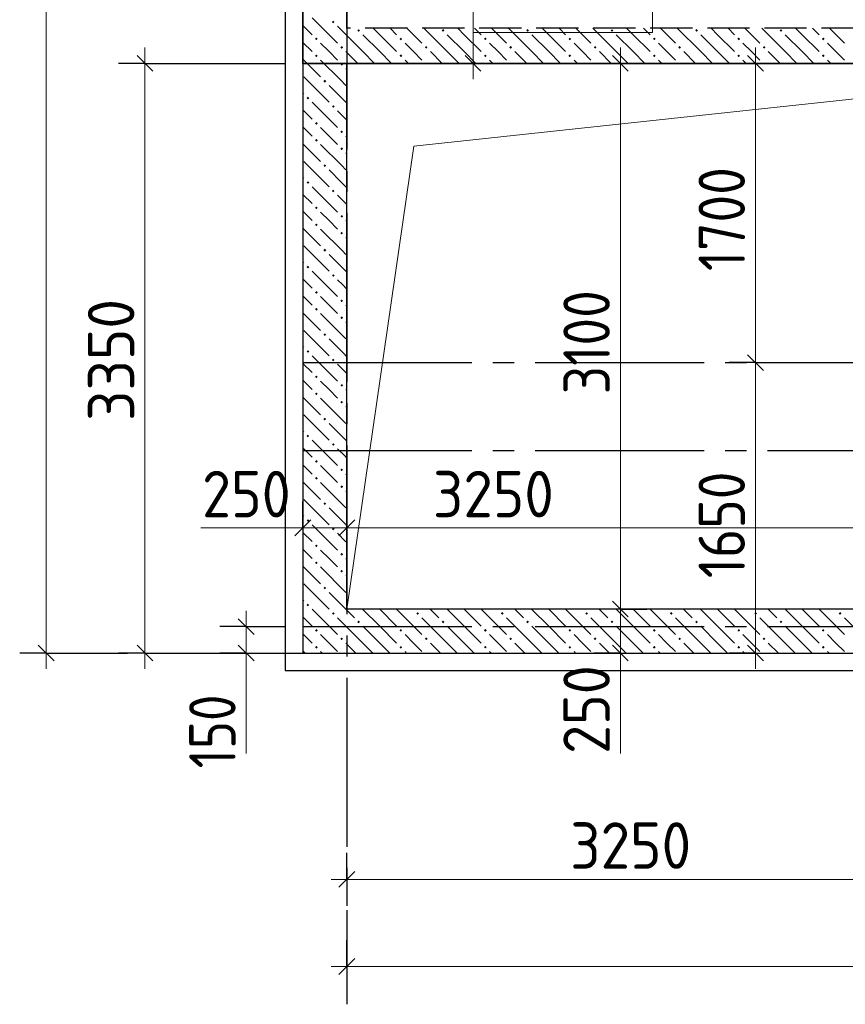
# Model space of a CAD drawing. Header units: millimetres. Extents: x 0 to 50400, y 0 to 35640.
# Tile 3 of 19: x 7406 to 12097, y 8317 to 13910. Entities that reach past the tile are written whole.
import ezdxf

# ---------------------------------------------------------------- set-up
doc = ezdxf.new("R2010")
doc.units = ezdxf.units.MM
doc.linetypes.add('______2', pattern=[324, 240, -84])
doc.linetypes.add('______5', pattern=[1320, 960, -120, 120, -120])
for name, color, linetype, lineweight in [('Standard', 7, 'Continuous', 25), ('ЖБ Перекрытие верхний уровень', 7, 'Continuous', 35), ('ЖБ Стена верхний уровень', 7, 'Continuous', 35), ('Общий01', 7, 'Continuous', 13), ('Примечания', 7, 'Continuous', 13), ('Размерная линия_ общее', 7, 'Continuous', 13)]:
    doc.layers.add(name, color=color, linetype=linetype, lineweight=lineweight)
doc.layers.add('Оси', color=7, linetype='______5', true_color=0x656565)
doc.styles.add('ISOCPEUR', font='txt')

msp = doc.modelspace()

# ---------------------------------------------------------------- hatches: boundary and pattern name
at = {"layer": 'ЖБ Стена верхний уровень', "linetype": 'Continuous', "lineweight": 18, "transparency": 33554687}
for points in [[(9179.8, 13897.3), (9187.6, 13905.1), (9195.4, 13897.3), (9187.6, 13889.5)], [(9323.8, 13849.3), (9331.6, 13857.1), (9339.4, 13849.3), (9331.6, 13841.5)], [(9803.8, 13849.3), (9811.6, 13857.1), (9819.4, 13849.3), (9811.6, 13841.5)], [(10283.8, 13849.3), (10291.6, 13857.1), (10299.4, 13849.3), (10291.6, 13841.5)], [(10763.8, 13849.3), (10771.6, 13857.1), (10779.4, 13849.3), (10771.6, 13841.5)], [(11243.8, 13849.3), (11251.6, 13857.1), (11259.4, 13849.3), (11251.6, 13841.5)], [(11723.8, 13849.3), (11731.6, 13857.1), (11739.4, 13849.3), (11731.6, 13841.5)], [(9083.8, 13801.3), (9091.6, 13809.1), (9099.4, 13801.3), (9091.6, 13793.5)], [(9227.8, 13753.3), (9235.6, 13761.1), (9243.4, 13753.3), (9235.6, 13745.5)], [(9563.8, 13801.3), (9571.6, 13809.1), (9579.4, 13801.3), (9571.6, 13793.5)], [(9707.8, 13753.3), (9715.6, 13761.1), (9723.4, 13753.3), (9715.6, 13745.5)], [(10043.8, 13801.3), (10051.6, 13809.1), (10059.4, 13801.3), (10051.6, 13793.5)], [(10187.8, 13753.3), (10195.6, 13761.1), (10203.4, 13753.3), (10195.6, 13745.5)], [(10523.8, 13801.3), (10531.6, 13809.1), (10539.4, 13801.3), (10531.6, 13793.5)], [(10667.8, 13753.3), (10675.6, 13761.1), (10683.4, 13753.3), (10675.6, 13745.5)], [(11003.8, 13801.3), (11011.6, 13809.1), (11019.4, 13801.3), (11011.6, 13793.5)], [(11147.8, 13753.3), (11155.6, 13761.1), (11163.4, 13753.3), (11155.6, 13745.5)], [(11483.8, 13801.3), (11491.6, 13809.1), (11499.4, 13801.3), (11491.6, 13793.5)], [(11627.8, 13753.3), (11635.6, 13761.1), (11643.4, 13753.3), (11635.6, 13745.5)], [(11963.8, 13801.3), (11971.6, 13809.1), (11979.4, 13801.3), (11971.6, 13793.5)], [(9083.8, 13705.3), (9091.6, 13713.1), (9099.4, 13705.3), (9091.6, 13697.5)], [(9563.8, 13705.3), (9571.6, 13713.1), (9579.4, 13705.3), (9571.6, 13697.5)], [(10043.8, 13705.3), (10051.6, 13713.1), (10059.4, 13705.3), (10051.6, 13697.5)], [(10523.8, 13705.3), (10531.6, 13713.1), (10539.4, 13705.3), (10531.6, 13697.5)], [(11003.8, 13705.3), (11011.6, 13713.1), (11019.4, 13705.3), (11011.6, 13697.5)], [(11483.8, 13705.3), (11491.6, 13713.1), (11499.4, 13705.3), (11491.6, 13697.5)], [(11963.8, 13705.3), (11971.6, 13713.1), (11979.4, 13705.3), (11971.6, 13697.5)], [(9227.8, 13657.3), (9235.6, 13665.1), (9243.4, 13657.3), (9235.6, 13649.5)], [(9712.9, 13662.4), (9715.6, 13665.1), (9718.3, 13662.4)], [(10192.9, 13662.4), (10195.6, 13665.1), (10198.3, 13662.4)], [(10672.9, 13662.4), (10675.6, 13665.1), (10678.3, 13662.4)], [(11152.9, 13662.4), (11155.6, 13665.1), (11158.3, 13662.4)], [(11632.9, 13662.4), (11635.6, 13665.1), (11638.3, 13662.4)], [(9131.8, 13561.3), (9139.6, 13569.1), (9147.4, 13561.3), (9139.6, 13553.5)], [(9035.8, 13465.3), (9043.6, 13473.1), (9051.4, 13465.3), (9043.6, 13457.5)], [(9179.8, 13417.3), (9187.6, 13425.1), (9195.4, 13417.3), (9187.6, 13409.5)], [(9083.8, 13321.3), (9091.6, 13329.1), (9099.4, 13321.3), (9091.6, 13313.5)], [(9083.8, 13225.3), (9091.6, 13233.1), (9099.4, 13225.3), (9091.6, 13217.5)], [(9131.8, 13081.3), (9139.6, 13089.1), (9147.4, 13081.3), (9139.6, 13073.5)], [(9035.8, 12985.3), (9043.6, 12993.1), (9051.4, 12985.3), (9043.6, 12977.5)], [(9179.8, 12937.3), (9187.6, 12945.1), (9195.4, 12937.3), (9187.6, 12929.5)], [(9083.8, 12841.3), (9091.6, 12849.1), (9099.4, 12841.3), (9091.6, 12833.5)], [(9083.8, 12745.3), (9091.6, 12753.1), (9099.4, 12745.3), (9091.6, 12737.5)], [(9131.8, 12601.3), (9139.6, 12609.1), (9147.4, 12601.3), (9139.6, 12593.5)], [(9035.8, 12505.3), (9043.6, 12513.1), (9051.4, 12505.3), (9043.6, 12497.5)], [(9179.8, 12457.3), (9187.6, 12465.1), (9195.4, 12457.3), (9187.6, 12449.5)], [(9083.8, 12361.3), (9091.6, 12369.1), (9099.4, 12361.3), (9091.6, 12353.5)], [(9083.8, 12265.3), (9091.6, 12273.1), (9099.4, 12265.3), (9091.6, 12257.5)], [(9227.8, 12217.3), (9235.6, 12225.1), (9243.4, 12217.3), (9235.6, 12209.5)], [(9131.8, 12121.3), (9139.6, 12129.1), (9147.4, 12121.3), (9139.6, 12113.5)], [(9035.8, 12025.3), (9043.6, 12033.1), (9051.4, 12025.3), (9043.6, 12017.5)], [(9179.8, 11977.3), (9187.6, 11985.1), (9195.4, 11977.3), (9187.6, 11969.5)], [(9083.8, 11881.3), (9091.6, 11889.1), (9099.4, 11881.3), (9091.6, 11873.5)], [(9227.8, 11833.3), (9235.6, 11841.1), (9243.4, 11833.3), (9235.6, 11825.5)], [(9083.8, 11785.3), (9091.6, 11793.1), (9099.4, 11785.3), (9091.6, 11777.5)], [(9227.8, 11737.3), (9235.6, 11745.1), (9243.4, 11737.3), (9235.6, 11729.5)], [(9131.8, 11641.3), (9139.6, 11649.1), (9147.4, 11641.3), (9139.6, 11633.5)], [(9035.8, 11545.3), (9043.6, 11553.1), (9051.4, 11545.3), (9043.6, 11537.5)], [(9179.8, 11497.3), (9187.6, 11505.1), (9195.4, 11497.3), (9187.6, 11489.5)], [(9083.8, 11401.3), (9091.6, 11409.1), (9099.4, 11401.3), (9091.6, 11393.5)], [(9227.8, 11353.3), (9235.6, 11361.1), (9243.4, 11353.3), (9235.6, 11345.5)], [(9083.8, 11305.3), (9091.6, 11313.1), (9099.4, 11305.3), (9091.6, 11297.5)], [(9227.8, 11257.3), (9235.6, 11265.1), (9243.4, 11257.3), (9235.6, 11249.5)], [(9131.8, 11161.3), (9139.6, 11169.1), (9147.4, 11161.3), (9139.6, 11153.5)], [(9035.8, 11065.3), (9043.6, 11073.1), (9051.4, 11065.3), (9043.6, 11057.5)], [(9179.8, 11017.3), (9187.6, 11025.1), (9195.4, 11017.3), (9187.6, 11009.5)], [(9083.8, 10921.3), (9091.6, 10929.1), (9099.4, 10921.3), (9091.6, 10913.5)], [(9227.8, 10873.3), (9235.6, 10881.1), (9243.4, 10873.3), (9235.6, 10865.5)], [(9083.8, 10825.3), (9091.6, 10833.1), (9099.4, 10825.3), (9091.6, 10817.5)], [(9227.8, 10777.3), (9235.6, 10785.1), (9243.4, 10777.3), (9235.6, 10769.5)], [(9131.8, 10681.3), (9139.6, 10689.1), (9147.4, 10681.3), (9139.6, 10673.5)], [(9035.8, 10585.3), (9043.6, 10593.1), (9051.4, 10585.3), (9043.6, 10577.5)], [(9179.8, 10537.3), (9187.6, 10545.1), (9195.4, 10537.3), (9187.6, 10529.5)], [(9659.8, 10537.3), (9667.6, 10545.1), (9675.4, 10537.3), (9667.6, 10529.5)], [(10139.8, 10537.3), (10147.6, 10545.1), (10155.4, 10537.3), (10147.6, 10529.5)], [(10619.8, 10537.3), (10627.6, 10545.1), (10635.4, 10537.3), (10627.6, 10529.5)], [(11099.8, 10537.3), (11107.6, 10545.1), (11115.4, 10537.3), (11107.6, 10529.5)], [(11579.8, 10537.3), (11587.6, 10545.1), (11595.4, 10537.3), (11587.6, 10529.5)], [(12059.8, 10537.3), (12067.6, 10545.1), (12075.4, 10537.3), (12067.6, 10529.5)], [(9323.8, 10489.3), (9331.6, 10497.1), (9339.4, 10489.3), (9331.6, 10481.5)], [(9803.8, 10489.3), (9811.6, 10497.1), (9819.4, 10489.3), (9811.6, 10481.5)], [(10283.8, 10489.3), (10291.6, 10497.1), (10299.4, 10489.3), (10291.6, 10481.5)], [(10763.8, 10489.3), (10771.6, 10497.1), (10779.4, 10489.3), (10771.6, 10481.5)], [(11243.8, 10489.3), (11251.6, 10497.1), (11259.4, 10489.3), (11251.6, 10481.5)], [(11723.8, 10489.3), (11731.6, 10497.1), (11739.4, 10489.3), (11731.6, 10481.5)], [(9083.8, 10441.3), (9091.6, 10449.1), (9099.4, 10441.3), (9091.6, 10433.5)], [(9563.8, 10441.3), (9571.6, 10449.1), (9579.4, 10441.3), (9571.6, 10433.5)], [(10043.8, 10441.3), (10051.6, 10449.1), (10059.4, 10441.3), (10051.6, 10433.5)], [(10523.8, 10441.3), (10531.6, 10449.1), (10539.4, 10441.3), (10531.6, 10433.5)], [(11003.8, 10441.3), (11011.6, 10449.1), (11019.4, 10441.3), (11011.6, 10433.5)], [(11483.8, 10441.3), (11491.6, 10449.1), (11499.4, 10441.3), (11491.6, 10433.5)], [(11963.8, 10441.3), (11971.6, 10449.1), (11979.4, 10441.3), (11971.6, 10433.5)], [(9083.8, 10345.3), (9091.6, 10353.1), (9099.4, 10345.3), (9091.6, 10337.5)], [(9227.8, 10393.3), (9235.6, 10401.1), (9243.4, 10393.3), (9235.6, 10385.5)], [(9563.8, 10345.3), (9571.6, 10353.1), (9579.4, 10345.3), (9571.6, 10337.5)], [(9707.8, 10393.3), (9715.6, 10401.1), (9723.4, 10393.3), (9715.6, 10385.5)], [(10043.8, 10345.3), (10051.6, 10353.1), (10059.4, 10345.3), (10051.6, 10337.5)], [(10187.8, 10393.3), (10195.6, 10401.1), (10203.4, 10393.3), (10195.6, 10385.5)], [(10523.8, 10345.3), (10531.6, 10353.1), (10539.4, 10345.3), (10531.6, 10337.5)], [(10667.8, 10393.3), (10675.6, 10401.1), (10683.4, 10393.3), (10675.6, 10385.5)], [(11003.8, 10345.3), (11011.6, 10353.1), (11019.4, 10345.3), (11011.6, 10337.5)], [(11147.8, 10393.3), (11155.6, 10401.1), (11163.4, 10393.3), (11155.6, 10385.5)], [(11483.8, 10345.3), (11491.6, 10353.1), (11499.4, 10345.3), (11491.6, 10337.5)], [(11627.8, 10393.3), (11635.6, 10401.1), (11643.4, 10393.3), (11635.6, 10385.5)], [(11963.8, 10345.3), (11971.6, 10353.1), (11979.4, 10345.3), (11971.6, 10337.5)]]:
    msp.add_hatch(color=7, dxfattribs=at).paths.add_polyline_path(points, flags=16)
h = msp.add_hatch(color=7, dxfattribs=at)
h.paths.add_polyline_path([(9231.5, 13277), (9231.6, 13269.5), (9235.6, 13265.5), (9243.4, 13273.3), (9235.6, 13281.1)])
h.paths.add_polyline_path([(9231.5, 13277), (9231.6, 13269.5), (9227.8, 13273.3)], flags=16)
h = msp.add_hatch(color=7, dxfattribs=at)
h.paths.add_polyline_path([(9232.6, 13182.1), (9232.7, 13172.4), (9235.6, 13169.5), (9243.4, 13177.3), (9235.6, 13185.1)])
h.paths.add_polyline_path([(9232.6, 13182.1), (9232.7, 13172.4), (9227.8, 13177.3)], flags=16)
h = msp.add_hatch(color=7, dxfattribs=at)
h.paths.add_polyline_path([(9236.9, 12799.8), (9227.8, 12793.3), (9235.6, 12801.1)], flags=16)
h.paths.add_polyline_path([(9236.9, 12799.8), (9237, 12786.9), (9243.4, 12793.3)])
h.paths.add_polyline_path([(9236.9, 12799.8), (9237, 12786.9), (9235.6, 12785.5), (9227.8, 12793.3)], flags=16)
h = msp.add_hatch(color=7, dxfattribs=at)
h.paths.add_polyline_path([(9238, 12702.7), (9227.8, 12697.3), (9235.6, 12705.1)], flags=16)
h.paths.add_polyline_path([(9238, 12702.7), (9238.1, 12692), (9243.4, 12697.3)])
h.paths.add_polyline_path([(9238, 12702.7), (9238.1, 12692), (9235.6, 12689.5), (9227.8, 12697.3)], flags=16)
h = msp.add_hatch(color=7, dxfattribs=at)
h.paths.add_polyline_path([(9242.4, 12314.3), (9227.8, 12313.3), (9235.6, 12321.1)], flags=16)
h.paths.add_polyline_path([(9242.4, 12314.3), (9242.4, 12312.3), (9243.4, 12313.3)])
h.paths.add_polyline_path([(9242.4, 12314.3), (9242.4, 12312.3), (9235.6, 12305.5), (9227.8, 12313.3)], flags=16)

# ---------------------------------------------------------------- linework, layer by layer
at = {"layer": 'Standard', "color": 254, "linetype": 'Continuous', "lineweight": -3, "true_color": 0xc4c4ff, "transparency": 33554687}
msp.add_lwpolyline([(8915.1, 10212.4), (40365.1, 10212.4), (40365.1, 32712.4), (8915.1, 32712.4), (8915.1, 10212.4)], dxfattribs=at)
at = {"layer": 'ЖБ Перекрытие верхний уровень', "color": 7, "linetype": 'Continuous', "lineweight": 35, "transparency": 33554687}
for p, q in [((9015.1, 32612.4), (9015.1, 13662.4)), ((9015.1, 13662.4), (13965.1, 13662.4))]:
    msp.add_line(p, q, dxfattribs=at)
at = {"layer": 'ЖБ Стена верхний уровень', "color": 251, "linetype": '______2', "lineweight": -3, "true_color": 0x656565, "transparency": 33554687}
for p, q in [((9015.1, 18862.4), (9015.1, 10312.4)), ((9265.1, 13862.4), (9265.1, 18862.4)), ((15765.1, 13862.4), (9265.1, 13862.4)), ((9265.1, 13662.4), (15565.1, 13662.4)), ((9265.1, 10562.4), (9265.1, 13662.4)), ((15565.1, 10562.4), (9265.1, 10562.4)), ((9015.1, 10312.4), (9265.1, 10312.4)), ((9265.1, 10312.4), (40165.1, 10312.4))]:
    msp.add_line(p, q, dxfattribs=at)
at = {"layer": 'ЖБ Стена верхний уровень', "color": 9, "linetype": 'Continuous', "lineweight": 18, "true_color": 0xc7c7c7, "transparency": 33554687}
for p, q in [((9015.1, 13877.8), (9067.6, 13825.3)), ((9067.6, 13921.3), (9211.6, 13777.3)), ((9355.6, 13729.3), (9265.1, 13819.8)), ((9355.6, 13825.3), (9451.6, 13729.3)), ((9451.6, 13825.3), (9414.5, 13862.4)), ((9451.6, 13825.3), (9547.6, 13729.3)), ((9510.5, 13862.4), (9547.6, 13825.3)), ((9606.5, 13862.4), (9691.6, 13777.3)), ((9835.6, 13729.3), (9702.5, 13862.4)), ((9835.6, 13825.3), (9931.6, 13729.3)), ((9931.6, 13825.3), (9894.5, 13862.4)), ((9931.6, 13825.3), (10027.6, 13729.3)), ((9990.5, 13862.4), (10027.6, 13825.3)), ((10086.5, 13862.4), (10171.6, 13777.3)), ((10315.6, 13729.3), (10182.5, 13862.4)), ((10315.6, 13825.3), (10411.6, 13729.3)), ((10411.6, 13825.3), (10374.5, 13862.4)), ((10411.6, 13825.3), (10507.6, 13729.3)), ((10470.5, 13862.4), (10507.6, 13825.3)), ((10566.5, 13862.4), (10651.6, 13777.3)), ((10795.6, 13729.3), (10662.5, 13862.4)), ((10795.6, 13825.3), (10891.6, 13729.3)), ((10891.6, 13825.3), (10854.5, 13862.4)), ((10891.6, 13825.3), (10987.6, 13729.3)), ((10950.5, 13862.4), (10987.6, 13825.3)), ((11046.5, 13862.4), (11131.6, 13777.3)), ((11275.6, 13729.3), (11142.5, 13862.4)), ((11275.6, 13825.3), (11371.6, 13729.3)), ((11371.6, 13825.3), (11334.5, 13862.4)), ((11371.6, 13825.3), (11467.6, 13729.3)), ((11430.5, 13862.4), (11467.6, 13825.3)), ((11526.5, 13862.4), (11611.6, 13777.3)), ((11755.6, 13729.3), (11622.5, 13862.4)), ((11755.6, 13825.3), (11851.6, 13729.3)), ((11851.6, 13825.3), (11814.5, 13862.4)), ((11851.6, 13825.3), (11947.6, 13729.3)), ((11910.5, 13862.4), (11947.6, 13825.3)), ((12006.5, 13862.4), (12091.6, 13777.3)), ((9015.1, 13781.8), (9067.6, 13729.3)), ((9163.6, 13729.3), (9115.6, 13777.3)), ((9643.6, 13729.3), (9595.6, 13777.3)), ((10123.6, 13729.3), (10075.6, 13777.3)), ((10603.6, 13729.3), (10555.6, 13777.3)), ((11083.6, 13729.3), (11035.6, 13777.3)), ((11563.6, 13729.3), (11515.6, 13777.3)), ((12043.6, 13729.3), (11995.6, 13777.3)), ((9211.6, 13681.3), (9163.6, 13729.3)), ((9259.6, 13729.3), (9265.1, 13723.8)), ((9265.1, 13723.8), (9326.5, 13662.4)), ((9355.6, 13729.3), (9422.5, 13662.4)), ((9451.6, 13729.3), (9518.5, 13662.4)), ((9691.6, 13681.3), (9643.6, 13729.3)), ((9739.6, 13729.3), (9806.5, 13662.4)), ((9835.6, 13729.3), (9902.5, 13662.4)), ((9931.6, 13729.3), (9998.5, 13662.4)), ((10171.6, 13681.3), (10123.6, 13729.3)), ((10219.6, 13729.3), (10286.5, 13662.4)), ((10315.6, 13729.3), (10382.5, 13662.4)), ((10411.6, 13729.3), (10478.5, 13662.4)), ((10651.6, 13681.3), (10603.6, 13729.3)), ((10699.6, 13729.3), (10766.5, 13662.4)), ((10795.6, 13729.3), (10862.5, 13662.4)), ((10891.6, 13729.3), (10958.5, 13662.4)), ((11131.6, 13681.3), (11083.6, 13729.3)), ((11179.6, 13729.3), (11246.5, 13662.4)), ((11275.6, 13729.3), (11342.5, 13662.4)), ((11371.6, 13729.3), (11438.5, 13662.4)), ((11611.6, 13681.3), (11563.6, 13729.3)), ((11659.6, 13729.3), (11726.5, 13662.4)), ((11755.6, 13729.3), (11822.5, 13662.4)), ((11851.6, 13729.3), (11918.5, 13662.4)), ((12091.6, 13681.3), (12043.6, 13729.3)), ((9015.1, 13685.8), (9115.6, 13585.3)), ((9595.6, 13681.3), (9614.5, 13662.4)), ((10075.6, 13681.3), (10094.5, 13662.4)), ((10555.6, 13681.3), (10574.5, 13662.4)), ((11035.6, 13681.3), (11054.5, 13662.4)), ((11515.6, 13681.3), (11534.5, 13662.4)), ((11995.6, 13681.3), (12014.5, 13662.4)), ((9259.6, 13633.3), (9265.1, 13627.8)), ((9019.6, 13585.3), (9163.6, 13441.3)), ((9019.6, 13489.3), (9015.1, 13493.8)), ((9067.6, 13441.3), (9211.6, 13297.3)), ((9015.1, 13397.8), (9067.6, 13345.3)), ((9015.1, 13301.8), (9067.6, 13249.3)), ((9163.6, 13249.3), (9115.6, 13297.3)), ((9015.1, 13205.8), (9115.6, 13105.3)), ((9211.6, 13201.3), (9163.6, 13249.3)), ((9259.6, 13249.3), (9265.1, 13243.8)), ((9259.6, 13153.3), (9265.1, 13147.8)), ((9019.6, 13105.3), (9163.6, 12961.3)), ((9019.6, 13009.3), (9015.1, 13013.8)), ((9067.6, 12961.3), (9211.6, 12817.3)), ((9015.1, 12917.8), (9067.6, 12865.3)), ((9015.1, 12821.8), (9067.6, 12769.3)), ((9163.6, 12769.3), (9115.6, 12817.3)), ((9211.6, 12721.3), (9163.6, 12769.3)), ((9259.6, 12769.3), (9265.1, 12763.8)), ((9015.1, 12725.8), (9115.6, 12625.3)), ((9259.6, 12673.3), (9265.1, 12667.8)), ((9019.6, 12625.3), (9163.6, 12481.3)), ((9019.6, 12529.3), (9015.1, 12533.8)), ((9067.6, 12481.3), (9211.6, 12337.3)), ((9015.1, 12437.8), (9067.6, 12385.3)), ((9015.1, 12341.8), (9067.6, 12289.3)), ((9163.6, 12289.3), (9115.6, 12337.3)), ((9211.6, 12241.3), (9163.6, 12289.3)), ((9259.6, 12289.3), (9265.1, 12283.8)), ((9015.1, 12245.8), (9115.6, 12145.3)), ((9019.6, 12145.3), (9163.6, 12001.3)), ((9259.6, 12193.3), (9265.1, 12187.8)), ((9019.6, 12049.3), (9015.1, 12053.8)), ((9067.6, 12001.3), (9211.6, 11857.3)), ((9015.1, 11957.8), (9067.6, 11905.3)), ((9015.1, 11861.8), (9067.6, 11809.3)), ((9163.6, 11809.3), (9115.6, 11857.3)), ((9211.6, 11761.3), (9163.6, 11809.3)), ((9259.6, 11809.3), (9265.1, 11803.8)), ((9015.1, 11765.8), (9115.6, 11665.3)), ((9259.6, 11713.3), (9265.1, 11707.8)), ((9019.6, 11665.3), (9163.6, 11521.3)), ((9019.6, 11569.3), (9015.1, 11573.8)), ((9015.1, 11477.8), (9067.6, 11425.3)), ((9067.6, 11521.3), (9211.6, 11377.3)), ((9015.1, 11381.8), (9067.6, 11329.3)), ((9163.6, 11329.3), (9115.6, 11377.3)), ((9211.6, 11281.3), (9163.6, 11329.3)), ((9259.6, 11329.3), (9265.1, 11323.8)), ((9015.1, 11285.8), (9115.6, 11185.3)), ((9259.6, 11233.3), (9265.1, 11227.8)), ((9019.6, 11185.3), (9163.6, 11041.3)), ((9019.6, 11089.3), (9015.1, 11093.8)), ((9067.6, 11041.3), (9211.6, 10897.3)), ((9015.1, 10997.8), (9067.6, 10945.3)), ((9015.1, 10901.8), (9067.6, 10849.3)), ((9163.6, 10849.3), (9115.6, 10897.3)), ((9015.1, 10805.8), (9115.6, 10705.3)), ((9115.6, 10801.3), (9259.6, 10657.3)), ((9211.6, 10801.3), (9163.6, 10849.3)), ((9259.6, 10849.3), (9265.1, 10843.8)), ((9019.6, 10705.3), (9163.6, 10561.3)), ((9019.6, 10609.3), (9015.1, 10613.8)), ((9015.1, 10517.8), (9067.6, 10465.3)), ((9067.6, 10561.3), (9211.6, 10417.3)), ((9265.1, 10555.8), (9307.6, 10513.3)), ((9451.6, 10465.3), (9354.5, 10562.4)), ((9451.6, 10561.3), (9547.6, 10465.3)), ((9547.6, 10561.3), (9691.6, 10417.3)), ((9642.5, 10562.4), (9643.6, 10561.3)), ((9738.5, 10562.4), (9787.6, 10513.3)), ((9931.6, 10465.3), (9834.5, 10562.4)), ((9931.6, 10561.3), (10027.6, 10465.3)), ((10027.6, 10561.3), (10171.6, 10417.3)), ((10122.5, 10562.4), (10123.6, 10561.3)), ((10218.5, 10562.4), (10267.6, 10513.3)), ((10411.6, 10465.3), (10314.5, 10562.4)), ((10411.6, 10561.3), (10507.6, 10465.3)), ((10507.6, 10561.3), (10651.6, 10417.3)), ((10602.5, 10562.4), (10603.6, 10561.3)), ((10698.5, 10562.4), (10747.6, 10513.3)), ((10891.6, 10465.3), (10794.5, 10562.4)), ((10891.6, 10561.3), (10987.6, 10465.3)), ((10987.6, 10561.3), (11131.6, 10417.3)), ((11082.5, 10562.4), (11083.6, 10561.3)), ((11178.5, 10562.4), (11227.6, 10513.3)), ((11371.6, 10465.3), (11274.5, 10562.4)), ((11371.6, 10561.3), (11467.6, 10465.3)), ((11467.6, 10561.3), (11611.6, 10417.3)), ((11562.5, 10562.4), (11563.6, 10561.3)), ((11658.5, 10562.4), (11707.6, 10513.3)), ((11851.6, 10465.3), (11754.5, 10562.4)), ((11851.6, 10561.3), (11947.6, 10465.3)), ((11947.6, 10561.3), (12091.6, 10417.3)), ((12042.5, 10562.4), (12043.6, 10561.3)), ((9355.6, 10465.3), (9451.6, 10369.3)), ((9451.6, 10465.3), (9547.6, 10369.3)), ((9835.6, 10369.3), (9691.6, 10513.3)), ((9835.6, 10465.3), (9931.6, 10369.3)), ((9931.6, 10465.3), (10027.6, 10369.3)), ((10315.6, 10369.3), (10171.6, 10513.3)), ((10315.6, 10465.3), (10411.6, 10369.3)), ((10411.6, 10465.3), (10507.6, 10369.3)), ((10795.6, 10369.3), (10651.6, 10513.3)), ((10795.6, 10465.3), (10891.6, 10369.3)), ((10891.6, 10465.3), (10987.6, 10369.3)), ((11275.6, 10369.3), (11131.6, 10513.3)), ((11275.6, 10465.3), (11371.6, 10369.3)), ((11371.6, 10465.3), (11467.6, 10369.3)), ((11755.6, 10369.3), (11611.6, 10513.3)), ((11755.6, 10465.3), (11851.6, 10369.3)), ((11851.6, 10465.3), (11947.6, 10369.3)), ((12235.6, 10369.3), (12091.6, 10513.3)), ((9015.1, 10421.8), (9067.6, 10369.3)), ((9163.6, 10369.3), (9115.6, 10417.3)), ((9355.6, 10369.3), (9265.1, 10459.8)), ((9643.6, 10369.3), (9595.6, 10417.3)), ((10123.6, 10369.3), (10075.6, 10417.3)), ((10603.6, 10369.3), (10555.6, 10417.3)), ((11083.6, 10369.3), (11035.6, 10417.3)), ((11563.6, 10369.3), (11515.6, 10417.3)), ((12043.6, 10369.3), (11995.6, 10417.3)), ((9211.6, 10321.3), (9163.6, 10369.3)), ((9265.1, 10363.8), (9316.5, 10312.4)), ((9355.6, 10369.3), (9412.5, 10312.4)), ((9451.6, 10369.3), (9508.5, 10312.4)), ((9691.6, 10321.3), (9643.6, 10369.3)), ((9739.6, 10369.3), (9796.5, 10312.4)), ((9835.6, 10369.3), (9892.5, 10312.4)), ((9931.6, 10369.3), (9988.5, 10312.4)), ((10171.6, 10321.3), (10123.6, 10369.3)), ((10219.6, 10369.3), (10276.5, 10312.4)), ((10315.6, 10369.3), (10372.5, 10312.4)), ((10411.6, 10369.3), (10468.5, 10312.4)), ((10651.6, 10321.3), (10603.6, 10369.3)), ((10699.6, 10369.3), (10756.5, 10312.4)), ((10795.6, 10369.3), (10852.5, 10312.4)), ((10891.6, 10369.3), (10948.5, 10312.4)), ((11131.6, 10321.3), (11083.6, 10369.3)), ((11179.6, 10369.3), (11236.5, 10312.4)), ((11275.6, 10369.3), (11332.5, 10312.4)), ((11371.6, 10369.3), (11428.5, 10312.4)), ((11611.6, 10321.3), (11563.6, 10369.3)), ((11659.6, 10369.3), (11716.5, 10312.4)), ((11755.6, 10369.3), (11812.5, 10312.4)), ((11851.6, 10369.3), (11908.5, 10312.4)), ((12091.6, 10321.3), (12043.6, 10369.3)), ((9015.1, 10325.8), (9028.5, 10312.4)), ((9115.6, 10321.3), (9124.5, 10312.4)), ((9595.6, 10321.3), (9604.5, 10312.4)), ((10075.6, 10321.3), (10084.5, 10312.4)), ((10555.6, 10321.3), (10564.5, 10312.4)), ((11035.6, 10321.3), (11044.5, 10312.4)), ((11515.6, 10321.3), (11524.5, 10312.4)), ((11995.6, 10321.3), (12004.5, 10312.4))]:
    msp.add_line(p, q, dxfattribs=at)
for points in [[(9265.1, 13819.8), (9224.9, 13860), (9224.9, 13860), (9211.6, 13873.3)], [(9115.6, 13681.3), (9228.2, 13568.7), (9228.2, 13568.7), (9259.6, 13537.3)], [(9163.6, 13537.3), (9229.3, 13471.6), (9229.3, 13471.6), (9265.1, 13435.8)], [(9265.1, 13339.8), (9230.4, 13374.5), (9230.4, 13374.5), (9211.6, 13393.3)], [(9115.6, 13201.3), (9233.7, 13083.2), (9233.7, 13083.2), (9259.6, 13057.3)], [(9163.6, 13057.3), (9234.8, 12986.1), (9234.8, 12986.1), (9265.1, 12955.8)], [(9265.1, 12859.8), (9235.9, 12889), (9235.9, 12889), (9211.6, 12913.3)], [(9115.6, 12721.3), (9239.2, 12597.7), (9239.2, 12597.7), (9259.6, 12577.3)], [(9163.6, 12577.3), (9240.3, 12500.6), (9240.3, 12500.6), (9265.1, 12475.8)], [(9265.1, 12379.8), (9241.4, 12403.5), (9241.4, 12403.5), (9211.6, 12433.3)], [(9115.6, 12241.3), (9244.7, 12112.2), (9244.7, 12112.2), (9259.6, 12097.3)], [(9163.6, 12097.3), (9245.8, 12015.1), (9245.8, 12015.1), (9265.1, 11995.8)], [(9265.1, 11899.8), (9246.9, 11918), (9246.9, 11918), (9211.6, 11953.3)], [(9115.6, 11761.3), (9250.2, 11626.7), (9250.2, 11626.7), (9259.6, 11617.3)], [(9163.6, 11617.3), (9251.3, 11529.6), (9251.3, 11529.6), (9265.1, 11515.8)], [(9265.1, 11419.8), (9252.4, 11432.5), (9252.4, 11432.5), (9211.6, 11473.3)], [(9115.6, 11281.3), (9255.7, 11141.2), (9255.7, 11141.2), (9259.6, 11137.3)], [(9163.6, 11137.3), (9256.8, 11044.1), (9256.8, 11044.1), (9265.1, 11035.8)], [(9265.1, 10939.8), (9257.9, 10947), (9257.9, 10947), (9211.6, 10993.3)], [(9259.6, 10753.3), (9260.1, 10752.8), (9260.1, 10752.8), (9265.1, 10747.8)], [(9163.6, 10657.3), (9262.3, 10558.6), (9262.3, 10558.6), (9265.1, 10555.8)], [(9265.1, 10459.8), (9263.4, 10461.5), (9263.4, 10461.5), (9211.6, 10513.3)], [(9259.6, 10369.3), (9264.5, 10364.4), (9264.5, 10364.4), (9265.1, 10363.8)]]:
    msp.add_lwpolyline(points, dxfattribs=at)
at = {"layer": 'Общий01', "color": 7, "linetype": 'Continuous', "lineweight": 25, "transparency": 33554687}
for points in [[(9015.1, 13662.4), (9015.1, 10312.4), (13894.9, 10312.4)], [(13894.9, 10562.4), (9265.1, 10562.4), (9265.1, 13662.4)]]:
    msp.add_lwpolyline(points, dxfattribs=at)
at = {"layer": 'Оси', "color": 8, "linetype": '______5', "lineweight": -3, "transparency": 33554687}
for p, q in [((9265.1, 32612.4), (9265.1, 8317)), ((9015.1, 11962.4), (42963.2, 11962.4)), ((9015.1, 11462.4), (42963.2, 11462.4)), ((9015.1, 10462.4), (42963.2, 10462.4))]:
    msp.add_line(p, q, dxfattribs=at)
at = {"layer": 'Примечания', "color": 7, "linetype": 'Continuous', "lineweight": 13, "transparency": 33554687}
for p, q in [((11000.8, 13838.1), (11000.8, 14598.1)), ((9981.8, 13838.1), (11000.8, 13838.1)), ((9015.1, 11023.3), (8435.1, 11023.3)), ((8692.7, 10312.4), (8692.7, 9742.4)), ((10819, 10312.4), (10819, 9742.4))]:
    msp.add_line(p, q, dxfattribs=at)
at = {"layer": 'Примечания', "color": 252, "linetype": 'Continuous', "lineweight": 13, "true_color": 0x8f8f8f, "transparency": 33554687}
for p, q in [((9646, 13192.1), (14014.9, 13662.4)), ((9265.1, 10562.4), (9646, 13192.1))]:
    msp.add_line(p, q, dxfattribs=at)
at = {"layer": 'Размерная линия_ общее', "color": 7, "linetype": 'Continuous', "lineweight": 13, "transparency": 33554687}
for p, q in [((9981.8, 13662.4), (9981.8, 14102.4)), ((8117.5, 13662.4), (8117.5, 13752.4)), ((10819, 13662.4), (10819, 13752.4)), ((11587, 13662.4), (11587, 13752.4)), ((9981.8, 13662.4), (9981.8, 13572.4)), ((10819, 10562.4), (10819, 13662.4)), ((11587, 11962.4), (11587, 13662.4)), ((9015.1, 11023.3), (8925.1, 11023.3)), ((9015.1, 11023.3), (9265.1, 11023.3)), ((9265.1, 11023.3), (12515.1, 11023.3)), ((8692.7, 10462.4), (8692.7, 10552.4)), ((10819, 10312.4), (10819, 10562.4)), ((8692.7, 10312.4), (8692.7, 10462.4)), ((7555.8, 10312.4), (7555.8, 10222.4)), ((8117.5, 10312.4), (8117.5, 10222.4)), ((8692.7, 10312.4), (8692.7, 10222.4)), ((10819, 10312.4), (10819, 10222.4)), ((11587, 10312.4), (11587, 10222.4)), ((9265.1, 9026.8), (9175.1, 9026.8)), ((9265.1, 9026.8), (12515.1, 9026.8)), ((9265.1, 8531.8), (9175.1, 8531.8)), ((9265.1, 8531.8), (40067.4, 8531.8))]:
    msp.add_line(p, q, dxfattribs=at)
at = {"layer": 'Размерная линия_ общее', "color": 7, "linetype": 'Continuous', "lineweight": 25, "transparency": 33554687}
for p, q in [((8162.5, 13617.4), (8072.5, 13707.4)), ((10026.8, 13617.4), (9936.8, 13707.4)), ((10864, 13617.4), (10774, 13707.4)), ((11632, 13617.4), (11542, 13707.4)), ((11632, 11917.4), (11542, 12007.4)), ((8970.1, 10978.3), (9060.1, 11068.3)), ((9220.1, 10978.3), (9310.1, 11068.3)), ((10864, 10517.4), (10774, 10607.4)), ((8737.7, 10417.4), (8647.7, 10507.4)), ((7600.8, 10267.4), (7510.8, 10357.4)), ((8162.5, 10267.4), (8072.5, 10357.4)), ((8737.7, 10267.4), (8647.7, 10357.4)), ((10864, 10267.4), (10774, 10357.4)), ((11632, 10267.4), (11542, 10357.4)), ((9220.1, 8981.8), (9310.1, 9071.8)), ((9220.1, 8486.8), (9310.1, 8576.8))]:
    msp.add_line(p, q, dxfattribs=at)
at = {"layer": 'Размерная линия_ общее', "color": 253, "linetype": 'Continuous', "lineweight": -3, "true_color": 0xa0a0a0, "transparency": 33554687}
for p, q in [((8117.5, 13662.4), (7967.5, 13662.4)), ((8117.5, 13662.4), (8267.5, 13662.4)), ((8117.5, 13662.4), (8915.1, 13662.4)), ((9981.8, 13662.4), (9637.9, 13662.4)), ((9981.8, 13662.4), (9831.8, 13662.4)), ((9981.8, 13662.4), (10131.8, 13662.4)), ((10819, 13662.4), (10669, 13662.4)), ((10819, 13662.4), (10969, 13662.4)), ((11587, 13662.4), (11437, 13662.4)), ((11587, 13662.4), (11737, 13662.4)), ((11587, 13662.4), (12004.5, 13662.4)), ((11587, 11962.4), (11437, 11962.4)), ((11587, 11962.4), (11737, 11962.4)), ((11587, 11962.4), (11635.1, 11962.4)), ((9015.1, 11023.3), (9015.1, 11173.3)), ((9265.1, 11023.3), (9265.1, 11173.3)), ((9015.1, 11023.3), (9015.1, 10873.3)), ((9265.1, 11023.3), (9265.1, 10873.3)), ((10819, 10562.4), (10669, 10562.4)), ((10819, 10562.4), (10969, 10562.4)), ((8692.7, 10462.4), (8542.7, 10462.4)), ((8692.7, 10462.4), (8842.7, 10462.4)), ((8692.7, 10462.4), (8915.1, 10462.4)), ((7555.8, 10312.4), (7405.8, 10312.4)), ((7555.8, 10312.4), (7705.8, 10312.4)), ((7555.8, 10312.4), (8017.5, 10312.4)), ((8117.5, 10312.4), (7967.5, 10312.4)), ((8117.5, 10312.4), (8267.5, 10312.4)), ((8117.5, 10312.4), (13794.9, 10312.4)), ((8692.7, 10312.4), (8542.7, 10312.4)), ((8692.7, 10312.4), (8842.7, 10312.4)), ((8692.7, 10312.4), (8820.3, 10312.4)), ((10819, 10312.4), (10669, 10312.4)), ((10819, 10312.4), (10969, 10312.4)), ((11587, 10312.4), (11437, 10312.4)), ((11587, 10312.4), (11737, 10312.4)), ((11587, 10312.4), (11587, 10312.4)), ((9265.1, 9026.8), (9265.1, 9176.8)), ((9265.1, 9026.8), (9265.1, 8876.8)), ((9265.1, 8531.8), (9265.1, 8681.8)), ((9265.1, 8531.8), (9265.1, 8381.8)), ((9265.1, 8531.8), (9265.1, 8519.5))]:
    msp.add_line(p, q, dxfattribs=at)
at = {"layer": 'Размерная линия_ общее', "color": 7, "linetype": 'Continuous', "lineweight": 13, "transparency": 33554687}
for points in [[(7555.8, 10312.4), (7555.8, 20897.7), (7555.8, 20897.7), (7555.8, 32612.4)], [(8117.5, 10312.4), (8117.5, 11525.7), (8117.5, 11525.7), (8117.5, 13662.4)], [(11587, 10312.4), (11587, 10635.5), (11587, 10635.5), (11587, 11962.4)]]:
    msp.add_lwpolyline(points, dxfattribs=at)

# ---------------------------------------------------------------- texts
at = {"layer": 'Размерная линия_ общее', "color": 7, "linetype": 'Continuous', "lineweight": 25, "transparency": 33554687, "char_height": 264, "attachment_point": 7, "rotation": 90, "style": 'ISOCPEUR'}
for s, insert, width in [('\\W0.87;1700', (11527, 12482.4), 800.283), ('\\W0.87;3100', (10759, 11782.4), 800.3), ('\\W0.93;3350', (8057.5, 11631), 861.721), ('\\W0.87;1650', (11527, 10737.4), 800.283), ('\\W0.91;250', (10759, 9739.4), 674.386), ('\\W0.83;150', (8632.7, 9657.4), 610.286)]:
    msp.add_mtext(s, dxfattribs=dict(at, insert=insert, width=width))
at = {"layer": 'Размерная линия_ общее', "color": 7, "linetype": 'Continuous', "lineweight": 25, "transparency": 33554687, "char_height": 264, "attachment_point": 7, "style": 'ISOCPEUR'}
for s, insert, width in [('\\W0.91;250', (8442.1, 11083.3), 674.386), ('\\W0.93;3250', (9753.7, 11083.3), 861.713), ('\\W0.93;3250', (10533.7, 9086.8), 861.721)]:
    msp.add_mtext(s, dxfattribs=dict(at, insert=insert, width=width))

doc.saveas('drawing.dxf')
